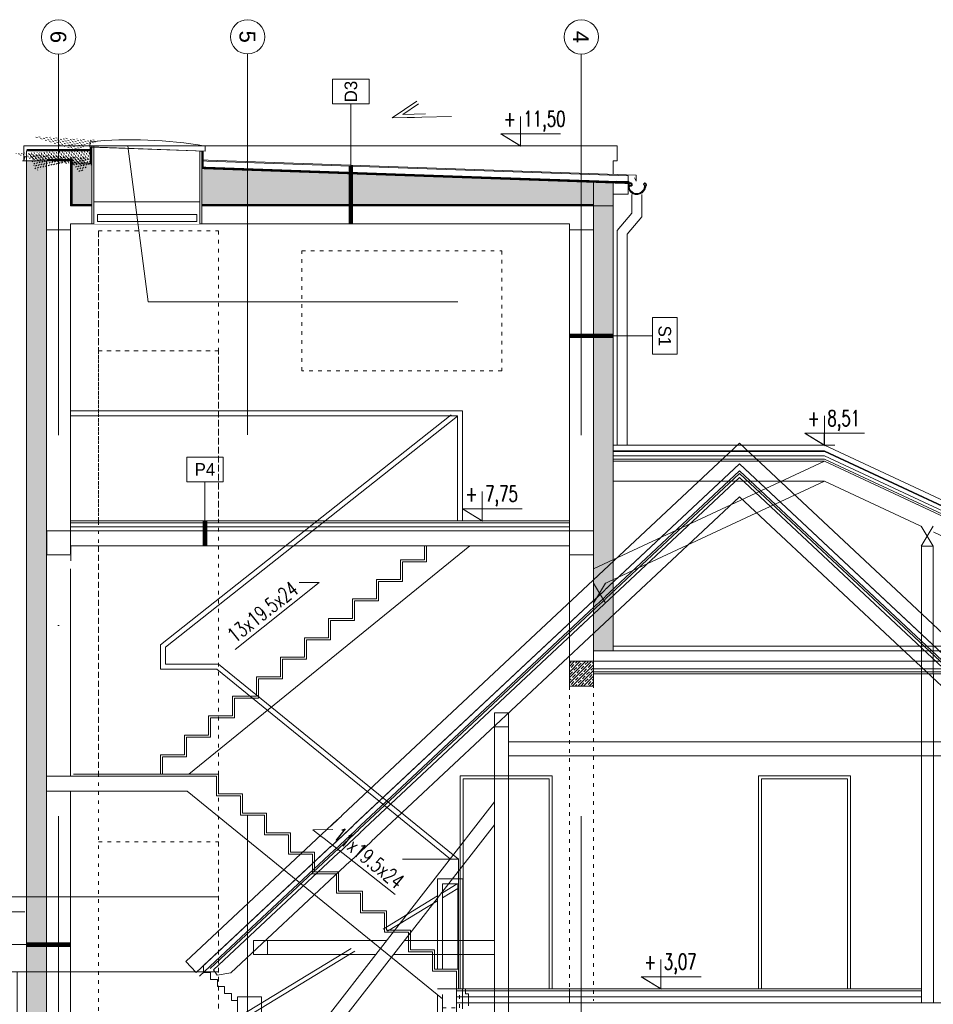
# Model space of a CAD drawing. Header units: centimetres. Extents: x -122 to 72759, y 3298 to 43172.
# Tile 5 of 243: x 26293 to 27207, y 18219 to 19203. Entities that reach past the tile are written whole.
import ezdxf
from ezdxf.enums import TextEntityAlignment as Align

# ---------------------------------------------------------------- set-up
doc = ezdxf.new("R2010")
doc.units = ezdxf.units.CM
doc.header["$MEASUREMENT"] = 0
for name, pattern in [('0.50mmSolid', [0]), ('ACAD_ISO03W100', [30, 12, -18]), ('DASHDOT', [25.4, 12.7, -6.35, 0, -6.35]), ('PAPA', [0.75, 0.35, -0.4])]:
    doc.linetypes.add(name, pattern=pattern)
doc.layers.get('0').update_dxf_attribs({"lineweight": 5})
for name, color, linetype, lineweight in [('0-LINIA CIENKA', 7, 'Continuous', 5), ('0-LINIA ŚREDNIA', 7, 'Continuous', 5), ('0-OSIE', 7, 'DASHDOT', 5), ('0-WIDOSK', 7, 'Continuous', 5), ('0_OPISY WARSTW', 7, 'Continuous', 5), ('1', 7, 'Continuous', 5), ('1- ŚREDNIA', 7, 'Continuous', 5), ('2', 7, 'Continuous', 5), ('_ nowe meble', 7, 'Continuous', 5), ('_ ściany konstrukcyjne', 7, 'Continuous', 5), ('A_opisy warstwy', 7, 'Continuous', 5), ('cienka sciany', 7, 'Continuous', 5), ('hacze', 7, 'Continuous', 5), ('Istniejące sciany', 7, 'Continuous', 5), ('meble', 7, 'Continuous', 5), ('PR-METKI', 7, 'Continuous', 5), ('widok', 7, 'Continuous', 5), ('wymiarowanie', 7, 'Continuous', 5), ('ZZZ_Xref', 7, 'Continuous', 5)]:
    doc.layers.add(name, color=color, linetype=linetype, lineweight=lineweight)
doc.styles.add('Century', font='GOTHIC.TTF')
doc.styles.get("Standard").update_dxf_attribs({"font": 'ARIAL.TTF'})
doc.linetypes.add('BATTING', pattern='A,0.0001,-0.1,[134,ltypeshp.shx,S=0.1,R=0,X=-0.1,Y=0],-0.2,[134,ltypeshp.shx,S=0.1,R=180,X=0.1,Y=0],-0.1', length=0.4001)

# ---------------------------------------------------------------- blocks, each defined once
blk = doc.blocks.new('*U1262')
blk.add_line((7.741475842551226e-15, 68.45564872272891), (0, 0))
blk.add_lwpolyline([(20.30405022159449, 68.45564872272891), (-20.30405022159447, 68.45564872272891), (-20.30405022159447, 95.77072858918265), (20.30405022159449, 95.77072858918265)], close=True)
at = {"ltscale": 2, "const_width": 5}
blk.add_lwpolyline([(6.026560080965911e-15, -64.85313106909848), (0, 0)], dxfattribs=at)
at = {"style": 'Century'}
blk.add_attdef('OZNACZENIE', text='', height=14, rotation=269.9982441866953, dxfattribs=at).set_placement((3.551610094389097e-14, 82.11318865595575), align=Align.MIDDLE_CENTER)
blk = doc.blocks.new('G$CFC21223A')
blk.add_wipeout([(5.999999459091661, 19.999997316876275), (-5.999998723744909, 19.999998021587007), (-5.999998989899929, -6.760657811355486e-08), (5.99999891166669, -6.276974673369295e-08)]).dxf.layer = '0-LINIA ŚREDNIA'
at = {"layer": '0-LINIA ŚREDNIA'}
for points in [[(-5.999998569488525, 19.99999788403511), (5.999998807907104, -2.086162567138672e-07)], [(5.999999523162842, 19.99999734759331), (-5.999999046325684, -1.490116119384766e-07)]]:
    blk.add_lwpolyline(points, dxfattribs=at)
blk = doc.blocks.new('*U1271')
blk.add_line((5.577398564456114e-15, 43.51121908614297), (0, 0))
blk.add_lwpolyline([(20.30405022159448, 43.51121908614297), (-20.30405022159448, 43.51121908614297), (-20.30405022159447, 70.82629895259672), (20.30405022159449, 70.82629895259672)], close=True)
at = {"ltscale": 2, "const_width": 5}
blk.add_lwpolyline([(-9.420302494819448e-15, -27.77777818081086), (0, 0)], dxfattribs=at)
at = {"style": 'Century'}
blk.add_attdef('OZNACZENIE', text='', height=14, dxfattribs=at).set_placement((5.940714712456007e-15, 57.16875901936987), align=Align.MIDDLE_CENTER)
blk = doc.blocks.new('G$CD35C05A2')
at = {"layer": 'hacze', "transparency": 33554687}
h = blk.add_hatch(dxfattribs=at)
h.set_pattern_fill('JIS_STN_1E', color=256, scale=4, angle=228.1887953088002, style=0)
h.set_pattern_definition([(45.00000000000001, (-13749.15133592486, -4272.733391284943), (-2.828427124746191, 2.828427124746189), []), (45.00000000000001, (-13746.33133593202, -4272.733391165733), (-2.828427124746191, 2.828427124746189), [3.999999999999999, -2])])
h.paths.add_polyline_path([(8.940696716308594e-08, -2.384185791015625e-07), (-24.0000008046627, -2.384185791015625e-07), (-24.0000008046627, -24.99999833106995), (2.980232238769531e-08, -24.99999856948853)])
at = {"layer": 'hacze'}
blk.add_lwpolyline([(8.940696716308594e-08, -2.384185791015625e-07), (-24.0000008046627, -2.384185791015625e-07), (-24.0000008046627, -24.99999833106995), (2.980232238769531e-08, -24.99999856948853)], close=True, dxfattribs=at)
blk = doc.blocks.new('*U1276')
blk.add_line((5.577398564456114e-15, 43.51121908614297), (0, 0))
blk.add_lwpolyline([(20.30405022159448, 43.51121908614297), (-20.30405022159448, 43.51121908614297), (-20.30405022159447, 70.82629895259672), (20.30405022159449, 70.82629895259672)], close=True)
at = {"ltscale": 2, "const_width": 5}
blk.add_lwpolyline([(-5.201511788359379e-15, -48.88860509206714), (0, 0)], dxfattribs=at)
at = {"style": 'Century'}
blk.add_attdef('OZNACZENIE', text='', height=14, dxfattribs=at).set_placement((5.940714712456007e-15, 57.16875901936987), align=Align.MIDDLE_CENTER)
blk = doc.blocks.new('G$C1FD5D5F6')
at = {"layer": '0-OSIE', "ltscale": 30}
for points in [[(370.6193493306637, 1309.289709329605), (370.6193504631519, -205.5297627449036)], [(559.6760738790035, 1309.508576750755), (559.6760730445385, -205.3108962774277)], [(893.5374016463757, 1309.399463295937), (893.5374023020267, -205.4200088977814)]]:
    blk.add_lwpolyline(points, dxfattribs=at)
at = {"layer": '0-OSIE', "linetype": '0.50mmSolid', "ltscale": 40}
for centre in [(370.6193497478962, 1326.425350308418), (559.6760720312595, 1326.644216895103), (893.5374011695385, 1326.535103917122)]:
    blk.add_circle(centre, 17.1356406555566, dxfattribs=at)
at = {"layer": '0-OSIE', "ltscale": 40, "char_height": 15.75, "attachment_point": 7, "rotation": 270.00000036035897}
for s, insert in [('\\pxqc;6', (362.3625019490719, 1345.697172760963)), ('\\pxqc;5', (551.4192248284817, 1345.916039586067)), ('\\pxqc;4', (885.2805540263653, 1345.806925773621))]:
    blk.add_mtext_dynamic_manual_height_columns(s, width=38.33313120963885, gutter_width=12.5, heights=[17.57162346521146], dxfattribs=dict(at, insert=insert))
blk = doc.blocks.new('G$C59BD0A2A')
at = {"layer": 'Istniejące sciany', "ltscale": 0.5}
for points in [[(0, 0), (-553.8613255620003, -518.1775810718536), (-543.6134492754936, -529.1311662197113), (0, -20.54121935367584)], [(5.960464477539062e-08, -1.192092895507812e-07), (553.8613262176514, -518.1775808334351), (543.6134498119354, -529.1311658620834), (1.192092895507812e-07, -20.54121947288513)], [(-543.613449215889, -529.1311663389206), (0, -20.54121935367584)], [(-540.1974909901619, -532.7823615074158), (-5.960464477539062e-08, -27.38829278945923)], [(0, -20.54121935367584), (-536.2178359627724, -522.2120319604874)], [(1.192092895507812e-07, -20.54121947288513), (536.2178365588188, -522.2120316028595)], [(543.6134496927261, -529.1311662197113), (1.192092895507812e-07, -20.54121947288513)], [(540.1974912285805, -532.7823612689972), (1.788139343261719e-07, -27.38829255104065)], [(-529.3742730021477, -525.395282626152), (5.960464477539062e-08, -30.12712144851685)], [(5.960464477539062e-08, -34.23536562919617), (-526.1323310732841, -526.4704542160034), (-522.5109733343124, -531.8701572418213), (-508.9062509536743, -529.5260070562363), (0, -53.40717053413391)], [(529.3742731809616, -525.3952825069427), (1.192092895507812e-07, -30.12712180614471)], [(5.960464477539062e-08, -34.23536562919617), (526.1323317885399, -526.4704539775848), (522.5109739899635, -531.8701567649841), (508.9062514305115, -529.5260068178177), (5.960464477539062e-08, -53.4071706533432)], [(-245.0138248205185, -269.5374171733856), (-245.0138249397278, -283.5374171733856), (-231.0138253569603, -283.5374175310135), (-231.0138245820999, -269.5374172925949)], [(-231.0138248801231, -298.5138125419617), (-1.788139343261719e-07, -298.5138120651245)], [(231.0138250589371, -298.5138123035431), (2.384185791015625e-07, -298.5138123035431)], [(-231.0138247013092, -312.5138123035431), (8.344650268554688e-07, -312.5138125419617)], [(231.0138243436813, -312.5138118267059), (-3.576278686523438e-07, -312.5138123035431)], [(-245.0138249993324, -358.717448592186), (-416.2574860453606, -578.5412197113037)], [(-245.0138248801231, -381.4985930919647), (-398.5108766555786, -578.541219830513)], [(-472.1706393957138, -497.1556006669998), (-352.8577393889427, -497.1556005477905)], [(-335.1111300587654, -497.1556006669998), (-245.0138248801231, -497.1556007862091)], [(-472.1706392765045, -511.1556007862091), (-363.763799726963, -511.1556007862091)], [(-346.0171902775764, -511.1556006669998), (-245.0138248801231, -511.1556007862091)], [(-502.2178356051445, -557.2120320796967), (-508.2178356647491, -557.2120317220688), (-508.2178359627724, -550.2120317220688), (-515.2178356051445, -550.2120319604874), (-515.2178354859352, -543.2120318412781), (-522.2178357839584, -543.2120316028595), (-522.2178357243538, -536.2120316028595), (-529.2178359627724, -536.2120318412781), (-529.2178359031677, -529.2120316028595), (-536.2178358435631, -529.2120317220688), (-536.2178357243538, -522.2120318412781), (-536.2178359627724, -522.2120319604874)]]:
    blk.add_lwpolyline(points, dxfattribs=at)
for points in [[(-231.0138247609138, -578.5412193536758), (-231.0138248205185, -269.5374170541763), (-245.0138248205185, -269.5374171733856), (-245.0138248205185, -578.5412194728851)], [(-472.1706708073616, -511.1571984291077), (-472.1706706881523, -497.1571983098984), (-486.1706705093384, -497.1571983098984), (-486.170670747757, -511.1593384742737)]]:
    blk.add_lwpolyline(points, close=True, dxfattribs=at)
blk.add_lwpolyline([(-460.1706386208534, -594.5412194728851), (-478.2201946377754, -594.5412175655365), (-478.2201925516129, -553.5412151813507), (-502.2201917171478, -553.5422692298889), (-502.1935877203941, -972.5412194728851, -0.3074941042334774), (-480.9233459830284, -972.5412192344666, 0.2619186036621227), (-460.1706392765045, -972.5412194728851)], format="xyb", close=True, dxfattribs=at)
blk = doc.blocks.new('A$C62ED3DEA')
at = {"layer": '0-WIDOSK', "const_width": 1}
blk.add_lwpolyline([(-17.55801372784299, 10.77340776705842), (-1.818989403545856e-12, -3.637978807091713e-12), (-1.818989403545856e-12, 10.77340776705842)], dxfattribs=at)
at = {"layer": 'PR-METKI', "ltscale": 15}
for points in [[(-1.818989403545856e-12, -2.728484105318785e-12), (-1.818989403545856e-12, 26.32330762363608)], [(-1.818989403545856e-12, -2.728484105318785e-12), (-17.55801372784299, 10.77340776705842), (36.06441087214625, 10.77340776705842), (-1.818989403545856e-12, 10.77340776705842), (-1.818989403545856e-12, -2.728484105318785e-12)], [(-9.247762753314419, -2.728484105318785e-12), (9.247762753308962, -2.728484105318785e-12)]]:
    blk.add_lwpolyline(points, dxfattribs=at)
blk = doc.blocks.new('G$CF5D99DC2')
at = {"layer": 'PR-METKI', "xscale": 0.7437499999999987, "yscale": 0.7437499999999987, "zscale": 0.7437499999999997, "rotation": 1.219350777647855e-06}
blk.add_blockref('A$C62ED3DEA', (-2.980232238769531e-08, -1.192092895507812e-07), dxfattribs=at)
at = {"layer": 'PR-METKI', "color": 51, "ltscale": 15, "insert": (-11.13605329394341, 9.681744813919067), "char_height": 10.4125, "width": 131.1180396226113, "attachment_point": 7, "rotation": 1.2193332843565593e-06}
blk.add_mtext('{\\W0.7;\\Fromans|c238;+ 11,50}', dxfattribs=at)
blk = doc.blocks.new('G$C3ED2887D')
at = {"layer": 'PR-METKI', "xscale": 1.115624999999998, "yscale": 1.115624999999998, "zscale": 1.115625, "rotation": 1.219350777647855e-06}
blk.add_blockref('A$C62ED3DEA', (-2.980232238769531e-08, -1.192092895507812e-07), dxfattribs=at)
at = {"layer": 'PR-METKI', "color": 51, "ltscale": 15, "insert": (-16.70407971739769, 14.52261757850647), "char_height": 15.61875, "width": 196.677059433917, "attachment_point": 7, "rotation": 1.2193332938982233e-06}
blk.add_mtext('{\\W0.7;\\Fromans|c238;+ 8,51}', dxfattribs=at)
blk = doc.blocks.new('G$C6F3F2673')
at = {"layer": 'PR-METKI', "xscale": 1.115624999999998, "yscale": 1.115624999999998, "zscale": 1.115625, "rotation": 1.219350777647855e-06}
blk.add_blockref('A$C62ED3DEA', (-2.980232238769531e-08, 0), dxfattribs=at)
at = {"layer": 'PR-METKI', "color": 51, "ltscale": 15, "insert": (-16.70407953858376, 14.52261745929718), "char_height": 15.61875, "width": 196.677059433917, "attachment_point": 7, "rotation": 1.219333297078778e-06}
blk.add_mtext('{\\W0.7;\\Fromans|c238;+ 3,07}', dxfattribs=at)
blk = doc.blocks.new('G$C8E3AB248')
at = {"layer": '_ nowe meble', "lineweight": 5, "ltscale": 0.5, "transparency": 33554687}
h = blk.add_hatch(dxfattribs=at)
h.set_pattern_fill('ANSI31', color=256, scale=4.000000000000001, angle=273.1887953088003)
h.set_pattern_definition([(90, (-9841.091932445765, 310.5368105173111), (-12.7, -2.664535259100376e-15), [])])
h.paths.add_polyline_path([(34.23835870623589, 1818.378263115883), (34.23835900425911, 2144.244610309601), (-270.511214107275, 2144.24461042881), (-270.5112140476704, 1818.378263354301)])
h.paths.add_polyline_path([(-267.5087721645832, 1823.388818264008), (-247.6081742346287, 1818.37826359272), (-226.5078395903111, 1818.37826359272), (-242.0592673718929, 1818.37826359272)], flags=16)
at = {"layer": 'cienka sciany', "lineweight": 5, "transparency": 33554687}
h = blk.add_hatch(dxfattribs=at)
h.set_pattern_fill('HONEY', color=256, scale=0.5, angle=270.1887953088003)
h.set_pattern_definition([(42.00000000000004, (123386305.9067061, 1021197078.327912), (0.8496826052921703, 2.615054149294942), [1.587499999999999, -3.174999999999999]), (162, (123386305.9067061, 1021197078.327912), (-2.689544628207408, -0.5716803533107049), [1.5875, -3.174999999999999]), (101.9999999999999, (123386305.9067061, 1021197078.327912), (-1.839862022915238, 2.043373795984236), [-3.175, 1.5875])])
h.paths.add_polyline_path([(34.28481349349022, 2965.378259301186), (98.28481402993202, 2965.378259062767), (98.31738314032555, 2953.062252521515), (78.2848137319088, 2953.357277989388), (78.28481385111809, 2955.378258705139), (34.28481337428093, 2955.378259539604)])
h = blk.add_hatch(dxfattribs=at)
h.set_pattern_fill('HONEY', color=256, angle=270.1887953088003)
h.set_pattern_definition([(42.00000000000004, (123386305.9067061, 1021197078.327912), (1.699365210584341, 5.230108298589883), [3.174999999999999, -6.349999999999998]), (162, (123386305.9067061, 1021197078.327912), (-5.379089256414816, -1.14336070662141), [3.174999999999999, -6.349999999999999]), (101.9999999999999, (123386305.9067061, 1021197078.327912), (-3.679724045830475, 4.086747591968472), [-6.35, 3.175])])
h.paths.add_polyline_path([(34.28481337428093, 2955.378259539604), (54.28481283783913, 2955.378259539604), (54.28481289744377, 1820.37826359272), (34.28481343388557, 1820.37826359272)])
h = blk.add_hatch(dxfattribs=at)
h.set_pattern_fill('HONEY', color=256, scale=0.5, angle=270.1887953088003)
h.set_pattern_definition([(42.00000000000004, (-12327.86444810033, -1920.355132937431), (0.8496826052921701, 2.615054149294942), [1.587499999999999, -3.174999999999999]), (162, (-12327.86444810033, -1920.355132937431), (-2.689544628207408, -0.5716803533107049), [1.5875, -3.174999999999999]), (101.9999999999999, (-12327.86444810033, -1920.355132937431), (-1.839862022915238, 2.043373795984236), [-3.175, 1.5875])])
h.paths.add_polyline_path([(78.2848137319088, 2953.357277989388), (621.2054867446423, 2934.351653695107), (621.1322040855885, 2910.402212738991), (494.6233637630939, 2910.402213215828), (470.6233639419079, 2910.402213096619), (78.28481367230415, 2910.402213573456)])
at = {"layer": '0-LINIA CIENKA', "lineweight": 5}
for points in [[(621.1688457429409, 2970.378259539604), (35.55535730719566, 2970.378259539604), (31.55535712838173, 2970.378259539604), (31.55535736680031, 2955.378259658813), (32.5553574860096, 2959.666046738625)], [(30.28481355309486, 2955.378259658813), (34.28481349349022, 2955.378259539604)], [(78.2848137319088, 2953.357277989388), (78.28481385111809, 2955.378259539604), (54.2848137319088, 2955.378259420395)], [(78.4427299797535, 2589.378259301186), (577.326761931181, 2589.378259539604)], [(464.2870146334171, 2119.378259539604), (929.3135961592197, 2119.378259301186)]]:
    blk.add_lwpolyline(points, dxfattribs=at)
at = {"layer": '1', "color": 8, "lineweight": 5}
for points in [[(636.1996205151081, 2934.801570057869, -0.4172011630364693), (636.8595623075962, 2932.867881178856)], [(653.3939889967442, 2930.028334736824, -1.147708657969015), (636.4118922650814, 2933.090572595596, -1.167850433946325)], [(635.9815020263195, 2934.351653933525, -0.4172011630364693), (636.4118922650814, 2933.090572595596, -0.2914734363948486)], [(652.8923471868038, 2930.001930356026, -1.162375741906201), (636.9695467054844, 2933.174888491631, -1.162375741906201)], [(653.6972337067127, 2930.11393392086, -0.2100870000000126), (653.8010251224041, 2930.331934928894, -0.2100870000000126)]]:
    blk.add_lwpolyline(points, format="xyb", dxfattribs=at)
at = {"layer": '1', "color": 5, "lineweight": 5}
for points in [[(636.6294578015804, 2931.861093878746, -0.9493113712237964), (639.6254027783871, 2931.8628718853, -0.9493113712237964)], [(639.6254027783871, 2931.8628718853, -0.5176379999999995), (637.7025041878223, 2930.345484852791, -0.5176379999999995)], [(651.5978921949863, 2930.962263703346, -0.845154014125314), (653.6322301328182, 2933.109701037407, -0.845154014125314)], [(653.6972260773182, 2930.113929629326, -0.05088499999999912), (653.4566933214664, 2928.30063688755, -0.05088499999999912)], [(653.6322295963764, 2933.109700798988, -0.4949459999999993), (653.8010257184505, 2930.331931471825, -0.4949459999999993)]]:
    blk.add_lwpolyline(points, format="xyb", dxfattribs=at)
at = {"layer": '1- ŚREDNIA', "lineweight": 5}
for points in [[(642.3477085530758, 2938.290154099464), (643.844447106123, 2935.104313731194), (643.844447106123, 2940.958640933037), (101.5553574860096, 2959.956680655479), (101.5553574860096, 2970.378259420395), (99.55535736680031, 2970.378259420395), (31.55535724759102, 2970.378259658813), (31.55535736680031, 2955.378259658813), (32.5553574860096, 2959.666046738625)], [(54.28481307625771, 1820.378263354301), (34.28481301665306, 1820.378263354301), (34.28481349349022, 2965.378259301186), (98.28481397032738, 2965.378259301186), (98.28481385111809, 2953.357277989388)], [(631.1983918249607, 2934.3898011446), (99.55535742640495, 2953.020139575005), (99.55535736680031, 2970.378259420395), (79.5553580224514, 2970.378259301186), (35.55535736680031, 2970.378259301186)], [(621.1688451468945, 2910.402212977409), (621.1688456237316, 2910.402212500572), (621.1688454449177, 2922.093202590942), (635.9082192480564, 2922.093202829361), (635.908219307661, 2940.393209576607), (99.55535760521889, 2959.023548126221)], [(832.26457503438, 2664.877486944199), (621.1687426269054, 2664.877487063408)], [(832.2646777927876, 2665.429177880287), (621.1688452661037, 2665.429177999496)], [(832.2647756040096, 2665.429178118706), (1467.484378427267, 2369.221413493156), (1467.484378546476, 2363.457275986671), (1466.060458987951, 2365.500843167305)], [(832.2647805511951, 2664.877487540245), (1467.037065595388, 2368.878310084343)], [(832.2645064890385, 2657.153809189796), (621.168674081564, 2657.153809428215)], [(832.264771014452, 2654.947044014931), (621.1689384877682, 2654.947044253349)], [(832.2648492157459, 2657.153809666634), (1460.446588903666, 2364.227854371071)], [(832.2648688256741, 2654.947044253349), (1459.601352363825, 2362.415238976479)], [(78.44273003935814, 2595.378259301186), (577.326761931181, 2595.378259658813)], [(78.44272992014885, 2593.378259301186), (577.3267619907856, 2593.378259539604)], [(601.202539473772, 2442.409745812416), (1198.136918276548, 2442.409745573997), (1397.286887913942, 2349.544589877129)], [(601.2025395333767, 2444.409745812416), (1198.580307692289, 2444.409745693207), (1397.286887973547, 2351.75134575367)], [(577.2815628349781, 2127.378259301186), (464.2870145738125, 2127.378259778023)], [(577.2025389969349, 2113.378256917), (577.2025389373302, 2127.378259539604), (929.3135960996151, 2127.378259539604)], [(464.2870146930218, 2125.378259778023), (577.202539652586, 2125.378259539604)], [(577.326761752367, 2125.378259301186), (929.3135961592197, 2125.378259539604)]]:
    blk.add_lwpolyline(points, dxfattribs=at)
at = {"layer": '2', "color": 8, "linetype": 'Continuous', "lineweight": 5}
for points in [[(636.1510256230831, 2934.315547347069), (624.6221020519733, 2934.726700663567)], [(636.1688456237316, 2934.815229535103), (624.6399222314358, 2935.226382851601)]]:
    blk.add_lwpolyline(points, dxfattribs=at)
at = {"layer": '2', "color": 8, "lineweight": 5}
blk.add_lwpolyline([(636.1510256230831, 2934.315547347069), (633.5635057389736, 2934.407825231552)], dxfattribs=at)
at = {"layer": '2', "color": 5, "lineweight": 5}
for points in [[(652.4002491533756, 2930.256606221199, -1.097924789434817), (637.1401966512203, 2931.943016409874, -1.097924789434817)], [(637.1288590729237, 2931.731461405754, -0.9999999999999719), (639.1260942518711, 2931.836589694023, -0.9999999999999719)], [(639.1260942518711, 2931.836589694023, -1.000000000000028), (637.1288590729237, 2931.731461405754, -1.000000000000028)], [(637.1399038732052, 2933.526316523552, -1.447768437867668), (637.7424295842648, 2929.834193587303, -1.447768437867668)], [(651.972134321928, 2931.298067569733, -2.980910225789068), (653.1163446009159, 2930.916560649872, -2.980910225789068)], [(651.972134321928, 2931.298067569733, -0.1712597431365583), (652.4002491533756, 2930.256606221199, -0.1712597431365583)]]:
    blk.add_lwpolyline(points, format="xyb", dxfattribs=at)
at = {"layer": '_ nowe meble', "lineweight": 5, "ltscale": 0.5}
for points in [[(34.28481349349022, 2965.378259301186), (98.28481402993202, 2965.378259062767), (98.31738314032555, 2953.062252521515), (78.2848137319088, 2953.357277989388), (78.28481385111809, 2955.378258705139), (34.28481337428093, 2955.378259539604)], [(34.28481337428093, 2955.378259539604), (54.28481283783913, 2955.378259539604), (54.28481289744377, 1820.37826359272), (34.28481343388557, 1820.37826359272)], [(601.2025392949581, 2910.402212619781), (601.2025386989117, 2886.402212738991), (577.1688443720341, 2886.402212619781), (577.1688444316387, 2892.402212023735), (78.28481325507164, 2892.402214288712), (78.28481331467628, 2886.402212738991), (54.28481331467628, 2886.402212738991), (54.28481277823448, 2955.378259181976), (78.28481385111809, 2955.378259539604), (78.28481385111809, 2910.402212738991)], [(99.55535736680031, 2892.366932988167), (99.55535730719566, 2959.023548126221), (209.5553570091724, 2954.895700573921), (209.5553570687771, 2892.366931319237)], [(601.3604562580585, 2585.378258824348), (601.3604556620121, 2561.378259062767), (577.3267612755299, 2561.378258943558), (577.3267613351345, 2570.378259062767), (78.44273021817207, 2570.378261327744), (78.44273015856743, 2561.378259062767), (54.44273015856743, 2561.378258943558), (54.44273015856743, 2585.378259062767)], [(601.2025394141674, 2447.409745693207), (1277.330044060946, 2447.409745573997), (1238.728919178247, 2465.409745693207), (601.2025392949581, 2465.409746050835)]]:
    blk.add_lwpolyline(points, close=True, dxfattribs=at)
for points in [[(98.28481385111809, 2953.357277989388), (98.28481397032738, 2965.378259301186), (34.28481349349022, 2965.378259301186)], [(621.1688456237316, 2970.378259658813), (625.1688456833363, 2970.378259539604), (625.1688457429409, 2955.378259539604), (621.168845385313, 2955.378259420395)], [(601.2815628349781, 2910.402213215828), (78.28481385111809, 2910.402212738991), (78.2848137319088, 2955.378259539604), (54.28481361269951, 2955.378259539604)], [(635.908219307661, 2934.324206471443), (78.2848137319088, 2953.405557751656)], [(589.1505065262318, 2910.402213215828), (601.2025389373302, 2910.402213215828), (601.202538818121, 2935.421537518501), (580.3855861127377, 2936.137556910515)], [(621.1688454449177, 2908.266418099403), (621.1688455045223, 2934.828574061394)], [(639.6913341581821, 2921.675959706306), (639.6913341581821, 2903.212975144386), (624.9702976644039, 2885.853958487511), (624.97029748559, 2670.946090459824)], [(649.6913342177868, 2921.675959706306), (649.6913343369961, 2899.543687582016), (634.9702977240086, 2882.184670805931), (634.97029748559, 2670.946090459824)], [(832.2646291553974, 2670.946090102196), (621.168796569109, 2670.946090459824)], [(832.2645360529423, 2660.463956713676), (621.1687034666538, 2660.463956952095)], [(832.2646292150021, 2635.086308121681), (621.1687966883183, 2635.086308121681)], [(1398.554742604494, 2354.470269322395), (1199.245391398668, 2447.409745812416), (601.2025392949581, 2447.409746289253)], [(225.1757973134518, 2219.244611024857), (-338.0233933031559, 2219.244610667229), (-338.023393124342, 2204.244610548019), (32.59595730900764, 2204.244610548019)], [(226.4756344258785, 2219.244610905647), (-278.0233924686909, 2219.244610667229)], [(-334.0233920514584, 2204.24461042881), (-334.0233920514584, 2144.24461042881), (225.2049246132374, 2144.24461042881)]]:
    blk.add_lwpolyline(points, dxfattribs=at)
at = {"layer": '_ nowe meble', "lineweight": 5}
for points in [[(55.05082836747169, 2970.378259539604), (601.1688453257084, 2970.378259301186), (621.168845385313, 2970.378259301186)], [(621.1688455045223, 2955.378259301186), (621.168845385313, 2941.738652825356)], [(470.2492892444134, 2595.378259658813), (470.2492891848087, 2705.378259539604), (78.28481367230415, 2705.378259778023)], [(465.249289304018, 2595.378259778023), (465.2492891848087, 2700.378259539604), (78.28481367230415, 2700.378259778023)], [(832.2647267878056, 2670.946090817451), (1469.597470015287, 2373.752952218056), (1467.484378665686, 2369.221413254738)], [(832.264819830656, 2660.463957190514), (1461.714443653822, 2366.946778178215)], [(832.2645847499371, 2654.947044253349), (601.2815630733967, 2547.237892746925)], [(832.2648686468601, 2654.947044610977), (1455.345200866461, 2364.399914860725), (1455.345200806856, 2352.377872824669)], [(601.2815630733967, 2527.377090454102), (832.2647270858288, 2635.0863083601), (1421.286887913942, 2360.420764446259)], [(601.2025395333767, 2447.409745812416), (1199.245391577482, 2447.409745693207), (1398.554742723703, 2354.470269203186)], [(470.5427615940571, 2127.378170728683), (470.5427615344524, 2237.378174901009), (445.2492881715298, 2237.378149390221), (445.2492883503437, 2146.878259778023)], [(465.5427615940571, 2146.878259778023), (465.5427614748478, 2232.378171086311), (450.2492881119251, 2232.378153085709), (450.2492883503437, 2146.878259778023)], [(450.2492881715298, 2223.36828482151), (465.0407564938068, 2232.37816464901)], [(450.2492881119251, 2218.36828482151), (465.5427614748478, 2227.683949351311)], [(390.7848726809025, 2187.146915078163), (445.2492881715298, 2220.322650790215)], [(395.2492889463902, 2184.866310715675), (445.2492882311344, 2215.322650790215)], [(417.2492385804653, 1947.433813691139), (221.2492382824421, 2066.822667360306), (221.2492422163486, 2083.878217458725), (358.9586105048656, 2167.760685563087)], [(417.249238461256, 1942.433813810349), (221.2492383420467, 2061.822667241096), (221.2492422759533, 2078.878217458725), (362.5316241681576, 2164.937103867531)], [(577.2815627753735, 2127.378259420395), (473.2492384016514, 2127.378170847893), (473.2492381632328, 2122.378170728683), (476.3122965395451, 2122.378170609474), (476.3122969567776, 2110.322620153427)], [(470.2492882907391, 2107.378168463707), (470.2492882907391, 2127.378168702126), (445.2492882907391, 2127.378168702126)], [(450.2492385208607, 2098.378259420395), (445.2492881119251, 2098.378259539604), (445.2492882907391, 2121.519354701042)]]:
    blk.add_lwpolyline(points, dxfattribs=at)
for points in [[(560.06696793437, 2127.378246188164), (560.0669679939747, 2340.378246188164), (468.0669680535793, 2340.378246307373), (468.0669678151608, 2127.378246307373)], [(557.0669678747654, 2127.378246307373), (557.0669681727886, 2337.378246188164), (471.0669679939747, 2337.378246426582), (471.0669678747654, 2127.378246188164)], [(858.5021331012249, 2127.435288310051), (858.5021330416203, 2340.43528842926), (766.5021332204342, 2340.43528842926), (766.5021328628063, 2127.43528854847)], [(855.5021330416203, 2127.43528854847), (855.5021332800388, 2337.43528854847), (769.5021331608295, 2337.43528854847), (769.5021329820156, 2127.43528842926)]]:
    blk.add_lwpolyline(points, close=True, dxfattribs=at)
at = {"layer": '_ ściany konstrukcyjne', "lineweight": 5}
for points in [[(54.284813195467, 1797.378259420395), (54.2848137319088, 2955.378259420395), (78.28481385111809, 2955.378259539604)], [(78.28481385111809, 2910.402212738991), (78.28481385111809, 2955.378259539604)], [(601.281563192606, 2498.402208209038), (601.2815628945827, 2910.402212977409), (78.28481385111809, 2910.402212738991)], [(577.1688449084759, 2562.27296602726), (577.2815628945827, 2892.402213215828), (78.28481379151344, 2892.402213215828), (78.2848130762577, 2562.272966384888)], [(577.2025395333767, 2796.668111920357), (577.202539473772, 2696.01137316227)], [(577.202539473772, 2430.091656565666), (601.2025393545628, 2430.091656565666), (601.2025395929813, 2796.668111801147)], [(78.44273003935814, 2585.378259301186), (577.3267616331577, 2585.378259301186)], [(78.44273003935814, 2555.378259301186), (78.44273009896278, 2555.378259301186), (78.44273015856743, 2570.378259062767), (577.3267614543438, 2570.378259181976), (577.2025395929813, 2430.091656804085)], [(78.284813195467, 2547.272966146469), (78.28481337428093, 2339.878259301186)], [(941.3135956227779, 2113.378259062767), (941.3150209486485, 2442.409745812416), (929.3150211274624, 2442.409745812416), (929.3135952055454, 2113.378259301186)], [(78.28481337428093, 2324.878259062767), (78.28481337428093, 1954.822761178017)], [(577.2025391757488, 2113.378259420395), (1397.286888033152, 2113.378259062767)]]:
    blk.add_lwpolyline(points, dxfattribs=at)
at = {"layer": '_ ściany konstrukcyjne', "lineweight": 5, "ltscale": 0.5}
for points in [[(450.2492385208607, 2113.378259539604), (450.2492384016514, 2098.378259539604), (577.2025390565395, 2098.378259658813)], [(577.2025397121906, 2113.378259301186), (464.2870146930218, 2113.378259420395)]]:
    blk.add_lwpolyline(points, dxfattribs=at)
at = {"layer": 'cienka sciany', "linetype": 'PAPA', "lineweight": 5, "ltscale": 5}
blk.add_lwpolyline([(635.8740203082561, 2933.324791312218, 2, 2, 0), (99.28481379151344, 2952.028562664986, 2, 2, 0), (99.28481397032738, 2966.378259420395, 2, 2, 0), (34.28481349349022, 2966.378259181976, 2, 0, 0)], format="xyseb", dxfattribs=at)
at = {"layer": 'cienka sciany', "linetype": 'PAPA', "lineweight": 5, "ltscale": 5, "const_width": 2}
blk.add_lwpolyline([(601.2815629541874, 2911.402212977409), (79.28481391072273, 2911.4022128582), (79.2848137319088, 2956.378259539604), (54.28481361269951, 2956.378259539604)], dxfattribs=at)
at = {"layer": 'cienka sciany', "linetype": 'BATTING', "lineweight": 5, "ltscale": 15}
for points in [[(1408.063653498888, 2374.862194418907), (1204.233521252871, 2469.909745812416), (621.1688455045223, 2469.909746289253)], [(1401.724379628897, 2361.267577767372), (1200.908101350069, 2454.909745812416), (601.2025393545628, 2454.909746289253)]]:
    blk.add_lwpolyline(points, dxfattribs=at)
at = {"layer": 'hacze', "lineweight": 5}
blk.add_lwpolyline([(450.2492384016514, 2113.378259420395), (450.2492384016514, 2098.378259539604), (577.2815628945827, 2098.378259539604), (577.2815628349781, 2088.378259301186), (601.2025391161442, 2088.378259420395), (601.2025388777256, 2095.378259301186), (1130.131790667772, 2095.378259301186), (1130.131790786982, 2088.378257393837), (1154.059916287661, 2088.378257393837), (1154.059916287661, 2095.378259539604), (1397.286887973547, 2095.378259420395), (1397.286887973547, 2088.378260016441), (1421.521194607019, 2088.378259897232), (1421.286888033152, 2113.37826025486), (464.2870146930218, 2113.378259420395)], dxfattribs=at)
at = {"layer": 'meble', "linetype": 'ACAD_ISO03W100', "lineweight": 5, "ltscale": 0.3}
for points in [[(226.2870154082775, 2885.378259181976), (226.2870154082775, 2765.378259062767), (106.2870151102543, 2765.378259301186), (106.2870151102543, 2885.378259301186)], [(309.5176658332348, 2865.378259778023), (509.5176657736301, 2865.378259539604), (509.5176657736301, 2745.378259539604), (309.5176656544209, 2745.378259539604)], [(226.2870151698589, 2765.378259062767), (226.2870152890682, 2595.378259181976), (106.287014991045, 2595.378259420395), (106.2870147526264, 2765.378259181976)], [(106.2870147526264, 2024.24464738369), (106.2870150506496, 2274.426199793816), (226.2870153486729, 2274.426199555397), (226.2868700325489, 2024.244574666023)]]:
    blk.add_lwpolyline(points, close=True, dxfattribs=at)
for points in [[(577.2025395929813, 2430.091656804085), (577.2025395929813, 2113.378259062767)], [(601.202539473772, 2432.091658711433), (601.2025395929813, 2115.378260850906)], [(254.2492387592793, 1973.878217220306), (254.2492387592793, 1988.933767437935), (282.2492388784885, 1988.933767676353), (282.24923864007, 2005.989318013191), (310.2492389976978, 2005.989317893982), (310.2492387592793, 2023.044868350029), (338.2492388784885, 2023.044868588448), (338.24923864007, 2040.100418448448), (366.2492391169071, 2040.100419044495), (366.2492391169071, 2057.155968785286), (394.2339915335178, 2057.155969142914), (394.2339914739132, 2074.21151971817), (422.2492387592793, 2074.211519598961), (422.2492388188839, 2091.267070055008), (450.249238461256, 2091.267069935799), (450.249238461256, 2108.322620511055), (467.3122967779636, 2108.322620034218), (467.3122964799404, 2125.378173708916), (467.9273382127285, 2125.378264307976)]]:
    blk.add_lwpolyline(points, dxfattribs=at)
at = {"layer": 'widok', "lineweight": 5}
for points in [[(424.572485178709, 3015.044834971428), (399.8607737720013, 2998.451144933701), (422.2562941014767, 2998.899060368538)], [(426.3563888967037, 3012.38820374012), (410.6900085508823, 3001.868371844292), (433.1191379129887, 3002.316959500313)], [(399.8607737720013, 2998.451144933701), (459.2441957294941, 2999.638826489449)]]:
    blk.add_lwpolyline(points, dxfattribs=at)
at = {"layer": 'wymiarowanie', "lineweight": 5, "ltscale": 0.5}
for points in [[(226.2869358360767, 2144.244615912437), (106.2870148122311, 2144.244611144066)], [(450.2492385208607, 2113.378259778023), (450.2492384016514, 2121.762311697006)]]:
    blk.add_lwpolyline(points, dxfattribs=at)
at = {"layer": '0_OPISY WARSTW', "lineweight": 5}
ref = blk.add_blockref('*U1262', (358.6190315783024, 2950.77003133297), dxfattribs=dict(at, xscale=0.8999999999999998, yscale=0.8999999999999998, zscale=0.8999999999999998, rotation=2.134530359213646e-07))
ref.add_attrib('OZNACZENIE', 'D3', dxfattribs={"layer": '0', "height": 12.59999999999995, "rotation": 89.9982152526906, "style": 'Century'}).set_placement((358.6190265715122, 3024.671900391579), align=Align.MIDDLE_CENTER)
at = {"layer": '_ nowe meble', "lineweight": 5, "ltscale": 0.5}
blk.add_blockref('G$CD35C05A2', (601.2025397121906, 2455.091655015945), dxfattribs=at)
at = {"layer": 'A_opisy warstwy', "lineweight": 5, "xscale": 0.9000000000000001, "yscale": 0.9000000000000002, "zscale": 0.9000000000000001}
for name, p, rotation, values in [('*U1276', (621.2022841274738, 2780.365812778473), 270.0000002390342, {'OZNACZENIE': 'S1'}), ('*U1271', (212.6604996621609, 2595.378259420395), 2.390342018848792e-07, {'OZNACZENIE': 'P4'})]:
    blk.add_blockref(name, p, dxfattribs=dict(at, rotation=rotation)).add_auto_attribs(values)
at = {"layer": 'A_opisy warstwy', "lineweight": 5}
ref = blk.add_blockref('*U1276', (34.28481343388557, 2171.570127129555), dxfattribs=dict(at, xscale=-0.8999999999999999, yscale=0.9, zscale=0.9000000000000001, rotation=89.99999962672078))
ref.add_attrib('OZNACZENIE', 'S2', dxfattribs={"layer": '0', "height": 12.59999999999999, "rotation": 269.9999998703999, "style": 'Century'}).set_placement((-17.16706988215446, 2171.570127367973), align=Align.MIDDLE_CENTER)
at = {"layer": 'PR-METKI', "lineweight": 5, "xscale": 1.115624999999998, "yscale": 1.115624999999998, "zscale": 1.115625, "rotation": 1.219350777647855e-06}
blk.add_blockref('A$C62ED3DEA', (489.9097683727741, 2595.378259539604), dxfattribs=at)
at = {"layer": 'wymiarowanie', "lineweight": 5, "ltscale": 0.5, "xscale": 1.5, "yscale": 1.5, "zscale": 1.5}
blk.add_blockref('G$CF5D99DC2', (528.215775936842, 2970.378259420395), dxfattribs=at)
at = {"layer": 'wymiarowanie', "lineweight": 5, "ltscale": 0.5}
for name, p in [('G$C3ED2887D', (832.2647267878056, 2670.946090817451)), ('G$C6F3F2673', (668.7064510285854, 2127.378259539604))]:
    blk.add_blockref(name, p, dxfattribs=at)
at = {"layer": 'PR-METKI', "color": 51, "lineweight": 5, "ltscale": 15, "insert": (473.205688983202, 2609.900877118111), "char_height": 15.61875, "width": 196.677059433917, "attachment_point": 7, "rotation": 1.219333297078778e-06}
blk.add_mtext('{\\W0.7;\\Fromans|c238;+ 7,75}', dxfattribs=at)
at = {"layer": '_ nowe meble', "color": 18, "lineweight": 5, "ltscale": 0.5, "true_color": 0x000000, "rotation": 359.9999999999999}
for p in [(935.156741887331, 2569.904821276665), (607.2815620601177, 2512.972784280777)]:
    blk.add_blockref('G$CFC21223A', p, dxfattribs=at)
at = {"layer": 'wymiarowanie', "lineweight": 5, "char_height": 15, "attachment_point": 5, "bg_fill": 2}
for s, insert, rotation in [('\\A1;{\\W0.7;\\Fromans.shx|c226;13x19.5x24}', (270.4384189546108, 2504.247433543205), 38.50756028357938), ('\\A1;{\\W0.7;\\Fromans.shx|c226;11x19.5x24}', (376.5087698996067, 2258.36590731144), 320.62408045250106)]:
    blk.add_mtext(s, dxfattribs=dict(at, insert=insert, rotation=rotation))
at = {"layer": 'cienka sciany', "lineweight": 5, "transparency": 33554687}
h = blk.add_hatch(dxfattribs=at)
h.set_pattern_fill('HONEY', color=256, angle=270.1887953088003)
h.set_pattern_definition([(42.00000000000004, (-12327.86444810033, -1920.355132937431), (1.69936521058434, 5.230108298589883), [3.174999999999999, -6.349999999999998]), (162, (-12327.86444810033, -1920.355132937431), (-5.379089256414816, -1.14336070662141), [3.174999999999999, -6.349999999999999]), (101.9999999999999, (-12327.86444810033, -1920.355132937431), (-3.679724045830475, 4.086747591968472), [-6.35, 3.175])])
h.paths.add_polyline_path([(621.168845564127, 2910.402212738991), (601.2025390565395, 2910.402212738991), (601.2025390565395, 2465.409746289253), (621.1688455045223, 2465.409746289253)])
at = {"layer": '1- ŚREDNIA', "lineweight": 5}
blk.add_lwpolyline([(621.168845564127, 2910.402212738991), (601.2025390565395, 2910.402212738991), (601.2025390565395, 2465.409746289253), (621.1688455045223, 2465.409746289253)], close=True, dxfattribs=at)
for points in [[(242.972314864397, 2466.803390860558), (326.83272382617, 2533.672481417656), (306.7551902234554, 2533.672481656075)], [(466.2870147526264, 2127.378259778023), (466.2870148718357, 2146.878259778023), (442.2870148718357, 2146.878259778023), (442.287014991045, 2166.378259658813), (418.287014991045, 2166.378259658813), (418.287014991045, 2185.878259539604), (394.2870149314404, 2185.878259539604), (394.2870150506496, 2205.378259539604), (370.2870150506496, 2205.378259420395), (370.2870151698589, 2224.878259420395), (346.2870151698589, 2224.878259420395), (346.2870151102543, 2244.378259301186), (322.2870151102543, 2244.378259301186), (322.2870152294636, 2263.878259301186), (298.2870152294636, 2263.878259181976), (298.2870152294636, 2283.378259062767), (274.2870152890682, 2283.378259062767), (274.2870152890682, 2302.878259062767), (250.2870152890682, 2302.878258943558), (250.2870154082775, 2322.378259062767), (226.2870154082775, 2322.378258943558), (226.2870154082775, 2341.878258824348), (81.20233270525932, 2341.878258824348)], [(403.0363362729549, 2221.750692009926), (320.4670225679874, 2286.366786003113), (340.5437199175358, 2286.549970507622)]]:
    blk.add_lwpolyline(points, dxfattribs=at)
at = {"layer": '_ nowe meble', "lineweight": 5}
for points in [[(458.2264048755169, 2256.985151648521), (224.5114831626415, 2446.878465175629), (168.2848131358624, 2446.878465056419), (168.284813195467, 2471.378347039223), (459.0147909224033, 2701.385962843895)], [(466.2870148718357, 2256.878259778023), (226.2866859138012, 2451.878465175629), (173.2848130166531, 2451.878465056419), (173.2848131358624, 2468.958499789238), (465.2492890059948, 2699.942774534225)], [(168.2848133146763, 2341.878347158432), (168.284813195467, 2361.378347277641), (192.2848134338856, 2361.378347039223), (192.2848132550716, 2380.878347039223), (216.2848133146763, 2380.878346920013), (216.284813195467, 2400.378347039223), (240.284813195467, 2400.378346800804), (240.2848132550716, 2419.878346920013), (264.284813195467, 2419.878346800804), (264.284813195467, 2439.378346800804), (288.284813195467, 2439.378346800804), (288.2848131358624, 2458.878346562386), (312.2848130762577, 2458.878346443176), (312.2848130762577, 2478.378346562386), (336.2848130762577, 2478.378346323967), (336.2848131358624, 2497.878346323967), (360.2848130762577, 2497.878346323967), (360.2848130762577, 2517.378346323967), (384.2848130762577, 2517.378346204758), (384.2848130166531, 2536.878346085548), (408.2848129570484, 2536.878346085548), (408.2848127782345, 2556.378346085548), (432.2848128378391, 2556.378346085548), (432.2848125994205, 2570.378259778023)], [(170.2848134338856, 2341.878347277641), (170.2848132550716, 2359.378347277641), (194.2848133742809, 2359.378347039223), (194.284813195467, 2378.878347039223), (218.2848133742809, 2378.878346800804), (218.2848131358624, 2398.378346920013), (242.2848132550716, 2398.378346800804), (242.284813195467, 2417.878346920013), (266.2848132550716, 2417.878346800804), (266.2848132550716, 2437.378346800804), (290.2848132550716, 2437.378346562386), (290.284813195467, 2456.878346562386), (314.2848130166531, 2456.878346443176), (314.2848131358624, 2476.378346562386), (338.2848131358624, 2476.378346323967), (338.2848130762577, 2495.878346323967), (362.2848131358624, 2495.878346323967), (362.2848130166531, 2515.378346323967), (386.2848131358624, 2515.378346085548), (386.2848130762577, 2534.878346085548), (410.2848130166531, 2534.878346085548), (410.2848127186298, 2554.378346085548), (434.2848128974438, 2554.378346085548), (434.2848125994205, 2570.378259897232)], [(477.7641614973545, 2570.378259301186), (196.533390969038, 2341.878258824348)], [(464.2870148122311, 2127.378259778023), (464.2870148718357, 2144.878259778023), (440.2870148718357, 2144.878259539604), (440.2870148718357, 2164.378259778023), (416.2870148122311, 2164.378259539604), (416.2870149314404, 2183.878259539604), (392.2870149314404, 2183.878259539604), (392.2870150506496, 2203.378259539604), (368.2870150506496, 2203.378259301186), (368.2870150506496, 2222.878259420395), (344.287014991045, 2222.878259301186), (344.2870151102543, 2242.378259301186), (320.2870151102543, 2242.378259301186), (320.2870152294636, 2261.878259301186), (296.2870152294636, 2261.878259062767), (296.2870152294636, 2281.378259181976), (272.2870151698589, 2281.378259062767), (272.2870152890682, 2300.878259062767), (248.2870152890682, 2300.878259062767), (248.2870154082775, 2320.378258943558), (224.2870154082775, 2320.378258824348), (224.2870154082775, 2339.878258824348), (81.20233264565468, 2339.878258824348)], [(450.2492384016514, 2117.456895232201), (194.9614060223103, 2324.878258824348), (81.20233264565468, 2324.878258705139)]]:
    blk.add_lwpolyline(points, dxfattribs=at)
at = {"layer": '_ nowe meble', "lineweight": 5, "ltscale": 0.5}
blk.add_lwpolyline([(941.1567406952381, 2569.904821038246), (929.3150210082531, 2569.904821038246), (929.3150210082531, 2442.409745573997), (941.1567406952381, 2442.409745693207)], close=True, dxfattribs=at)
at = {"layer": '_ ściany konstrukcyjne', "lineweight": 5}
for points in [[(450.2492384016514, 2117.456895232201), (194.9614059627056, 2324.878258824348), (54.28481325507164, 2324.878259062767), (54.284813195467, 2339.878259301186), (224.2870154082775, 2339.878258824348), (224.2870152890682, 2320.378258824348), (248.2870153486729, 2320.378258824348), (248.2870152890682, 2300.878259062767), (272.2870152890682, 2300.878258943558), (272.2870151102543, 2281.378259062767), (296.2870152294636, 2281.378259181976), (296.2870153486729, 2263.878259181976), (296.2870151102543, 2261.878259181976), (320.2870151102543, 2261.878259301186), (320.2870151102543, 2242.378259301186), (344.2870150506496, 2242.374524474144), (344.2870149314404, 2222.878259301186), (368.2870150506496, 2222.878259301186), (368.2870148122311, 2203.378259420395), (392.2870149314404, 2203.378259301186), (392.287014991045, 2183.878259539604), (416.2870148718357, 2183.878259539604), (416.2870147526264, 2164.378259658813), (440.2870147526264, 2164.378259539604), (440.2870148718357, 2144.878259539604), (464.2870146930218, 2144.878259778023), (464.2870146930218, 2113.378259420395), (464.2870145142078, 2098.378259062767)], [(450.2492382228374, 2098.378259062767), (450.2492384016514, 2117.570285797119)]]:
    blk.add_lwpolyline(points, dxfattribs=at)
at = {"layer": 'meble', "linetype": 'ACAD_ISO03W100', "lineweight": 5, "ltscale": 0.3}
blk.add_lwpolyline([(106.2870146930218, 2024.244647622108), (106.2870157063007, 2885.378259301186), (226.2870152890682, 2885.378259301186), (226.2864932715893, 2024.244574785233)], dxfattribs=at)
blk.add_lwpolyline([(106.2870148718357, 2341.878295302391), (106.287014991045, 2570.378259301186), (226.2870152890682, 2570.378259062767), (226.2868701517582, 2341.878222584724)], close=True, dxfattribs=at)
at = {"layer": 'wymiarowanie', "lineweight": 5, "ltscale": 0.5}
blk.add_lwpolyline([(466.2870148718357, 2146.878259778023), (466.2870148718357, 2256.878259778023), (410.3846898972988, 2256.878259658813)], dxfattribs=at)
at = {"layer": '_ nowe meble', "lineweight": 5, "ltscale": 0.5}
blk.add_blockref('G$C1FD5D5F6', (-304.3868950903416, 1752.829366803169), dxfattribs=at)
at = {"layer": 'wymiarowanie', "lineweight": 5, "ltscale": 0.5}
blk.add_blockref('G$C59BD0A2A', (747.3959886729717, 2672.919478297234), dxfattribs=at)
at = {"lineweight": 5}
blk.add_wipeout([(99.55535730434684, 2969.017725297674), (99.5553573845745, 2892.366933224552), (209.55535708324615, 2892.366931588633), (209.555357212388, 2965.172139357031)], dxfattribs=at).dxf.layer = '1- ŚREDNIA'
at = {"layer": '1- ŚREDNIA', "lineweight": 5}
blk.add_lwpolyline([(97.60671332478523, 2969.357548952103), (212.724105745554, 2965.053669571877), (212.9021518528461, 2970.22961807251, 0.0672968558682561), (97.78475937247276, 2974.533497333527)], format="xyb", close=True, dxfattribs=at)
at = {"layer": '_ nowe meble', "lineweight": 5, "ltscale": 0.5}
for points in [[(99.55535718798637, 2892.402214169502), (99.55535754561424, 2959.017725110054), (99.55535730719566, 2969.017725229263), (101.5553573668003, 2969.017725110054), (101.5553570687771, 2892.366933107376)], [(207.5553573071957, 2892.366931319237), (207.5553575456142, 2958.982442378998), (207.5553573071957, 2965.19858276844), (209.5553573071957, 2965.19858288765), (209.5553571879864, 2892.331650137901)], [(105.1840218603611, 2901.814385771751), (204.5703804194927, 2901.814385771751), (204.5703804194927, 2894.839904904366), (105.1840218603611, 2894.839904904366)]]:
    blk.add_lwpolyline(points, close=True, dxfattribs=at)
for points in [[(465.5656817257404, 2814.556365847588), (155.7127253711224, 2814.55636548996), (135.5553571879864, 2970.378259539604)], [(99.5553574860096, 2910.366931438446), (99.55535718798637, 2892.366932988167), (101.5553571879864, 2892.366932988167)], [(207.555357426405, 2914.572101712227), (101.5553570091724, 2914.572101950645)]]:
    blk.add_lwpolyline(points, dxfattribs=at)
at = {"layer": 'cienka sciany', "linetype": 'PAPA', "lineweight": 5, "ltscale": 5, "const_width": 2}
for points in [[(98.36402580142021, 2969.062265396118), (98.36402574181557, 2953.436937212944)], [(210.555357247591, 2965.134752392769), (210.5553571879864, 2949.509424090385)]]:
    blk.add_lwpolyline(points, dxfattribs=at)

msp = doc.modelspace()

# ---------------------------------------------------------------- block references
at = {"layer": 'ZZZ_Xref'}
msp.add_blockref('G$C8E3AB248', (26265.49584125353, 16106.73939421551), dxfattribs=at)

doc.saveas('drawing.dxf')
